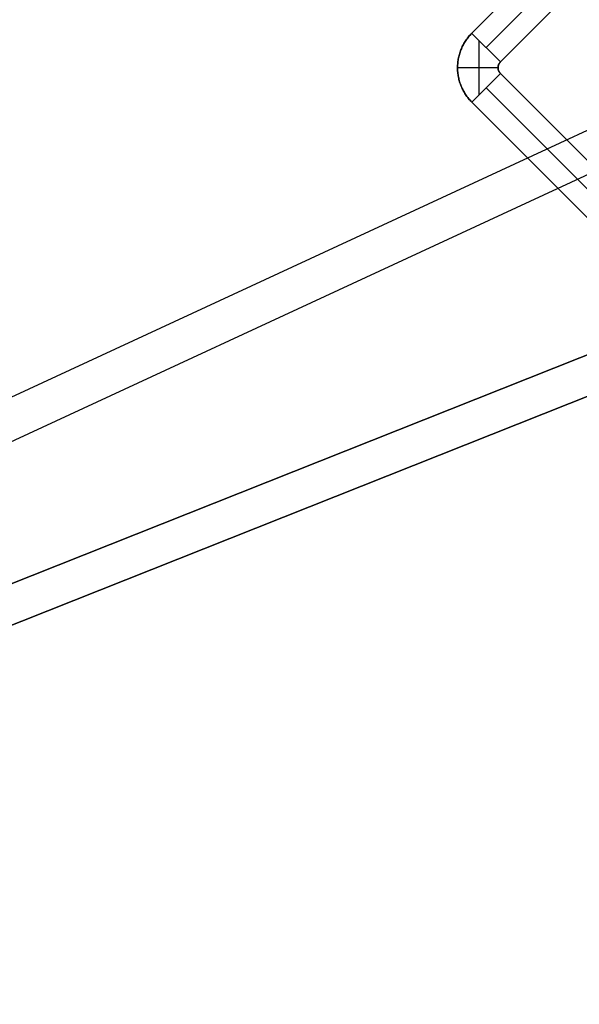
# Model space of a CAD drawing. Header units: millimetres. Extents: x -630 to 192, y -7 to 1615.
# Tile 215 of 249: x 103 to 124, y 1542 to 1578. Entities that reach past the tile are written whole.
import ezdxf

# ---------------------------------------------------------------- set-up
doc = ezdxf.new("R2010")
doc.units = ezdxf.units.MM
doc.header["$MEASUREMENT"] = 0
doc.layers.add('OVIDIO 160x80x72h', color=7, linetype='Continuous')

msp = doc.modelspace()

# ---------------------------------------------------------------- linework, layer by layer
at = {"layer": 'OVIDIO 160x80x72h', "extrusion": (-0.202852, -0.108979, 0.973126)}
for points in [[(-1333.541, 1044.89), (-1333.541, 884.234)], [(-1333.541, 884.234), (-1333.541, 1044.89)], [(-1333.245, 1044.89), (-1333.245, 884.234)], [(-1332.95, 884.234), (-1332.95, 1044.89)], [(-1332.95, 1044.89), (-1332.95, 884.234)]]:
    msp.add_lwpolyline(points, dxfattribs=at)
at = {"layer": 'OVIDIO 160x80x72h', "extrusion": (-0.235702, -0.235702, 0.942809)}
for points in [[(-1008.027, 1310.276), (-1008.027, 1419.354)], [(-1007.078, 1419.354), (-1007.078, 1310.276)], [(-1005.181, 1310.276), (-1005.181, 1419.354)], [(-1004.232, 1419.354), (-1004.232, 1310.276)], [(-973.148, 1372.889), (-973.148, 1267.481)]]:
    msp.add_lwpolyline(points, dxfattribs=at)
at = {"layer": 'OVIDIO 160x80x72h'}
for points in [[(119.704, 1577.942), (138.23, 1596.468)], [(138.23, 1596.468), (119.704, 1577.942)], [(138.761, 1595.938), (120.235, 1577.412)], [(119.971, 1577.675), (119.971, 1575.663)], [(120.678, 1576.669), (119.177, 1576.669)], [(120.765, 1576.457), (130.028, 1567.194)], [(130.028, 1567.194), (120.765, 1576.457)], [(120.235, 1575.926), (129.498, 1566.664)], [(128.967, 1566.133), (119.705, 1575.396)], [(119.705, 1575.396), (128.967, 1566.133)]]:
    msp.add_lwpolyline(points, dxfattribs=at)
at = {"layer": 'OVIDIO 160x80x72h', "extrusion": (0.000378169, 0.000378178, 1)}
for points in [[(139.291, 1595.407), (120.765, 1576.881)], [(120.765, 1576.881), (139.291, 1595.407)]]:
    msp.add_lwpolyline(points, dxfattribs=at)
at = {"layer": 'OVIDIO 160x80x72h', "extrusion": (-0.202866, -0.108989, 0.973122)}
for points in [[(-1332.536, 970.906), (-1332.536, 1028.287)], [(-1332.536, 1028.287), (-1332.536, 970.906)], [(-1331.823, 970.906), (-1331.823, 1028.287)]]:
    msp.add_lwpolyline(points, dxfattribs=at)
at = {"layer": 'OVIDIO 160x80x72h', "extrusion": (-0.202863, -0.108986, 0.973123)}
for points in [[(-1331.111, 1028.283), (-1331.111, 970.902)], [(-1331.111, 970.902), (-1331.111, 1028.283)]]:
    msp.add_lwpolyline(points, dxfattribs=at)
at = {"layer": 'OVIDIO 160x80x72h', "extrusion": (-0.108979, -0.202852, 0.973126)}
for points in [[(-593.895, 1609.352), (-593.895, 1448.697)], [(-593.895, 1448.697), (-593.895, 1609.352)], [(-593.599, 1609.352), (-593.599, 1448.697)], [(-593.304, 1448.697), (-593.304, 1609.352)], [(-593.304, 1609.352), (-593.304, 1448.697)]]:
    msp.add_lwpolyline(points, dxfattribs=at)
at = {"layer": 'OVIDIO 160x80x72h', "extrusion": (-0.046296, -0.021464, 0.998697)}
for points in [[(-1376.167, 735.265), (-1376.167, 835.776)], [(-1374.681, 734.297), (-1374.681, 835.601)]]:
    msp.add_lwpolyline(points, dxfattribs=at)
at = {"layer": 'OVIDIO 160x80x72h', "extrusion": (0.000792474, -0.000792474, 0.999999)}
for points in [[(119.704, 1577.941), (120.765, 1576.881)], [(120.765, 1576.881), (119.704, 1577.941)]]:
    msp.add_lwpolyline(points, dxfattribs=at)
at = {"layer": 'OVIDIO 160x80x72h', "extrusion": (0.999884, 0.000231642, -0.015217)}
for points in [[(1577.914, 1.693), (1567.81, 665.358)], [(1567.81, 665.358), (1577.914, 1.693)]]:
    msp.add_lwpolyline(points, dxfattribs=at)
at = {"layer": 'OVIDIO 160x80x72h', "extrusion": (0.000231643, 0.999884, 0.015217)}
for points in [[(-130.503, 639.502), (-120.4, -24.132)], [(-120.4, -24.132), (-130.503, 639.502)]]:
    msp.add_lwpolyline(points, dxfattribs=at)
at = {"layer": 'OVIDIO 160x80x72h', "extrusion": (0.000231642, 0.999884, 0.015217)}
for points in [[(-128.915, 639.526), (-118.812, -24.126)], [(-130.415, 639.504), (-120.312, -24.127)]]:
    msp.add_lwpolyline(points, dxfattribs=at)
at = {"layer": 'OVIDIO 160x80x72h', "extrusion": (5.45402e-08, 5.4543e-08, 1)}
for points in [[(120.765, 1576.457), (119.705, 1575.396)], [(119.705, 1575.396), (120.765, 1576.457)]]:
    msp.add_lwpolyline(points, dxfattribs=at)
at = {"layer": 'OVIDIO 160x80x72h', "extrusion": (0.999884, 0.000231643, -0.015217)}
for points in [[(1576.429, 1.709), (1566.326, 665.335)], [(1566.326, 665.335), (1576.429, 1.709)], [(1565.265, 665.319), (1575.368, 1.693)], [(1575.368, 1.693), (1565.265, 665.319)]]:
    msp.add_lwpolyline(points, dxfattribs=at)
at = {"layer": 'OVIDIO 160x80x72h', "extrusion": (-0.021464, -0.046296, 0.998697)}
for points in [[(-514.702, 1425.801), (-514.702, 1527.103)], [(-513.216, 1426.764), (-513.216, 1527.277)]]:
    msp.add_lwpolyline(points, dxfattribs=at)
at = {"layer": 'OVIDIO 160x80x72h', "extrusion": (0.114881, 0.045678, 0.992329)}
for points in [[(1407.934, -501.876), (1407.934, -610.791)], [(1407.247, -501.875), (1407.247, -610.791)], [(1406.103, -608.078), (1406.103, -501.222)], [(1406.103, -501.222), (1406.103, -608.078)], [(1405.646, -608.078), (1405.646, -501.222)], [(1405.646, -501.222), (1405.646, -608.078)], [(1391.393, -594.114), (1391.393, -539.71)], [(1391.164, -594.331), (1391.164, -539.14)]]:
    msp.add_lwpolyline(points, dxfattribs=at)
at = {"layer": 'OVIDIO 160x80x72h', "extrusion": (0.106919, 0.287767, 0.951713)}
for points in [[(425.409, -1207.888), (425.409, -1232.283)], [(425.409, -1232.283), (425.409, -1207.888)], [(425.321, -1208.329), (425.321, -1232.283)], [(425.234, -1208.769), (425.234, -1232.283)], [(425.234, -1232.283), (425.234, -1208.769)]]:
    msp.add_lwpolyline(points, dxfattribs=at)
at = {"layer": 'OVIDIO 160x80x72h', "extrusion": (0.999995, 0.000995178, 0.002882)}
msp.add_lwpolyline([(1552.737, 670.928), (1552.247, 669.51)], dxfattribs=at)
at = {"layer": 'OVIDIO 160x80x72h', "extrusion": (0.822072, -0.383311, -0.421035)}
for points in [[(1360.564, 399.425), (1467.296, 384.741), (1468.039, 384.639)], [(1468.039, 384.639), (1467.296, 384.741), (1360.564, 399.425)]]:
    msp.add_lwpolyline(points, dxfattribs=at)
at = {"layer": 'OVIDIO 160x80x72h', "extrusion": (0.045678, 0.114881, 0.992329)}
for points in [[(440.672, -1401.164), (440.672, -1292.248)], [(439.984, -1401.164), (439.984, -1292.249)], [(442.273, -1398.451), (442.273, -1291.595)], [(442.273, -1291.595), (442.273, -1398.451)], [(441.816, -1398.451), (441.816, -1291.595)], [(441.816, -1291.595), (441.816, -1398.451)], [(456.754, -1384.704), (456.754, -1329.513)], [(456.526, -1384.487), (456.526, -1330.083)]]:
    msp.add_lwpolyline(points, dxfattribs=at)
at = {"layer": 'OVIDIO 160x80x72h', "extrusion": (0.287767, 0.106919, 0.951713)}
for points in [[(1403.954, -410.138), (1403.954, -434.532)], [(1403.954, -434.532), (1403.954, -410.138)], [(1404.041, -410.578), (1404.041, -434.532)], [(1404.129, -411.019), (1404.129, -434.532)], [(1404.129, -434.532), (1404.129, -411.019)]]:
    msp.add_lwpolyline(points, dxfattribs=at)
at = {"layer": 'OVIDIO 160x80x72h', "extrusion": (0.166244, 0.166244, 0.97197)}
for points in [[(1006.13, -952.073), (1006.13, -983.736)], [(1006.13, -983.736), (1006.13, -952.073)]]:
    msp.add_lwpolyline(points, dxfattribs=at)
at = {"layer": 'OVIDIO 160x80x72h', "extrusion": (0.985348, -0.029521, 0.16798)}
for points in [[(1544.854, 653.202), (1545.159, 651.489)], [(1545.159, 651.489), (1544.854, 653.202)]]:
    msp.add_lwpolyline(points, dxfattribs=at)
at = {"layer": 'OVIDIO 160x80x72h'}
for points in [[(119.705, 1575.396, -0.134), (119.672, 1575.429, -0.134), (119.641, 1575.462, -0.134), (119.611, 1575.496, -0.134), (119.582, 1575.531, -0.134), (119.554, 1575.565, -0.134), (119.528, 1575.601, -0.134), (119.502, 1575.636, -0.134), (119.477, 1575.673, -0.134), (119.453, 1575.709, -0.134), (119.43, 1575.747, -0.134), (119.409, 1575.784, -0.134), (119.388, 1575.823, -0.134), (119.368, 1575.861, -0.134), (119.349, 1575.901, -0.134), (119.331, 1575.941, -0.134), (119.314, 1575.981, -0.134), (119.298, 1576.022, -0.134), (119.282, 1576.064, -0.134), (119.268, 1576.106, -0.134), (119.255, 1576.148, -0.134), (119.243, 1576.191, -0.134), (119.231, 1576.234, -0.134), (119.221, 1576.277, -0.134), (119.212, 1576.321, -0.134), (119.204, 1576.365, -0.134), (119.196, 1576.41, -0.134), (119.19, 1576.454, -0.134), (119.185, 1576.499, -0.134), (119.182, 1576.544, -0.134), (119.179, 1576.589, -0.134), (119.177, 1576.633, -0.134), (119.177, 1576.678, -0.134), (119.178, 1576.723, -0.134), (119.18, 1576.768, -0.134), (119.183, 1576.813, -0.134), (119.187, 1576.857, -0.134), (119.193, 1576.902, -0.134), (119.199, 1576.946, -0.134), (119.207, 1576.99, -0.134), (119.215, 1577.034, -0.134), (119.225, 1577.077, -0.134), (119.235, 1577.12, -0.134), (119.247, 1577.163, -0.134), (119.259, 1577.205, -0.134), (119.273, 1577.247, -0.134), (119.287, 1577.289, -0.134), (119.303, 1577.329, -0.134), (119.319, 1577.37, -0.134), (119.336, 1577.41, -0.134), (119.354, 1577.449, -0.134), (119.373, 1577.487, -0.134), (119.393, 1577.525, -0.134), (119.414, 1577.563, -0.134), (119.435, 1577.6, -0.134), (119.458, 1577.636, -0.134), (119.481, 1577.672, -0.134), (119.506, 1577.708, -0.134), (119.531, 1577.743, -0.134), (119.558, 1577.777, -0.134), (119.585, 1577.811, -0.134), (119.613, 1577.844, -0.134), (119.643, 1577.877, -0.134), (119.673, 1577.91, -0.134), (119.704, 1577.942, -0.134)], [(119.704, 1577.942, -0.134), (119.673, 1577.91, -0.134), (119.643, 1577.877, -0.134), (119.613, 1577.844, -0.134), (119.585, 1577.811, -0.134), (119.558, 1577.777, -0.134), (119.531, 1577.743, -0.134), (119.506, 1577.708, -0.134), (119.481, 1577.672, -0.134), (119.458, 1577.636, -0.134), (119.435, 1577.6, -0.134), (119.414, 1577.563, -0.134), (119.393, 1577.525, -0.134), (119.373, 1577.487, -0.134), (119.354, 1577.449, -0.134), (119.336, 1577.41, -0.134), (119.319, 1577.37, -0.134), (119.303, 1577.329, -0.134), (119.287, 1577.289, -0.134), (119.273, 1577.247, -0.134), (119.259, 1577.205, -0.134), (119.247, 1577.163, -0.134), (119.235, 1577.12, -0.134), (119.225, 1577.077, -0.134), (119.215, 1577.034, -0.134), (119.207, 1576.99, -0.134), (119.199, 1576.946, -0.134), (119.193, 1576.902, -0.134), (119.187, 1576.857, -0.134), (119.183, 1576.813, -0.134), (119.18, 1576.768, -0.134), (119.178, 1576.723, -0.134), (119.177, 1576.678, -0.134), (119.177, 1576.633, -0.134), (119.179, 1576.589, -0.134), (119.182, 1576.544, -0.134), (119.185, 1576.499, -0.134), (119.19, 1576.454, -0.134), (119.196, 1576.41, -0.134), (119.204, 1576.365, -0.134), (119.212, 1576.321, -0.134), (119.221, 1576.277, -0.134), (119.231, 1576.234, -0.134), (119.243, 1576.191, -0.134), (119.255, 1576.148, -0.134), (119.268, 1576.106, -0.134), (119.282, 1576.064, -0.134), (119.298, 1576.022, -0.134), (119.314, 1575.981, -0.134), (119.331, 1575.941, -0.134), (119.349, 1575.901, -0.134), (119.368, 1575.861, -0.134), (119.388, 1575.823, -0.134), (119.409, 1575.784, -0.134), (119.43, 1575.747, -0.134), (119.453, 1575.709, -0.134), (119.477, 1575.673, -0.134), (119.502, 1575.636, -0.134), (119.528, 1575.601, -0.134), (119.554, 1575.565, -0.134), (119.582, 1575.531, -0.134), (119.611, 1575.496, -0.134), (119.641, 1575.462, -0.134), (119.672, 1575.429, -0.134), (119.705, 1575.396, -0.134)], [(120.765, 1576.881, -0.136), (120.758, 1576.874, -0.136), (120.751, 1576.866, -0.135), (120.744, 1576.858, -0.135), (120.738, 1576.85, -0.135), (120.732, 1576.842, -0.135), (120.726, 1576.834, -0.135), (120.721, 1576.826, -0.135), (120.716, 1576.818, -0.135), (120.714, 1576.813, -0.135), (120.711, 1576.809, -0.135), (120.709, 1576.805, -0.135), (120.707, 1576.801, -0.135), (120.705, 1576.796, -0.134), (120.703, 1576.792, -0.134), (120.699, 1576.783, -0.134), (120.696, 1576.774, -0.134), (120.693, 1576.765, -0.134), (120.69, 1576.756, -0.134), (120.688, 1576.747, -0.134), (120.685, 1576.737, -0.134), (120.683, 1576.728, -0.134), (120.682, 1576.718, -0.134), (120.68, 1576.708, -0.134), (120.679, 1576.699, -0.134), (120.679, 1576.689, -0.134), (120.678, 1576.679, -0.134), (120.678, 1576.669, -0.134), (120.678, 1576.659, -0.134), (120.679, 1576.649, -0.134), (120.679, 1576.639, -0.134), (120.68, 1576.63, -0.134), (120.682, 1576.62, -0.134), (120.683, 1576.61, -0.134), (120.685, 1576.601, -0.134), (120.688, 1576.591, -0.134), (120.69, 1576.582, -0.134), (120.693, 1576.573, -0.134), (120.696, 1576.564, -0.134), (120.699, 1576.555, -0.134), (120.703, 1576.546, -0.134), (120.705, 1576.542, -0.134), (120.707, 1576.537, -0.134), (120.709, 1576.533, -0.134), (120.711, 1576.529, -0.134), (120.714, 1576.525, -0.134), (120.716, 1576.52, -0.134), (120.721, 1576.512, -0.134), (120.726, 1576.504, -0.134), (120.732, 1576.496, -0.134), (120.738, 1576.488, -0.134), (120.744, 1576.48, -0.134), (120.751, 1576.472, -0.134), (120.758, 1576.464, -0.134), (120.765, 1576.457, -0.134)], [(120.765, 1576.457, -0.134), (120.758, 1576.464, -0.134), (120.751, 1576.472, -0.134), (120.744, 1576.48, -0.134), (120.738, 1576.488, -0.134), (120.732, 1576.496, -0.134), (120.726, 1576.504, -0.134), (120.721, 1576.512, -0.134), (120.716, 1576.52, -0.134), (120.714, 1576.525, -0.134), (120.711, 1576.529, -0.134), (120.709, 1576.533, -0.134), (120.707, 1576.537, -0.134), (120.705, 1576.542, -0.134), (120.703, 1576.546, -0.134), (120.699, 1576.555, -0.134), (120.696, 1576.564, -0.134), (120.693, 1576.573, -0.134), (120.69, 1576.582, -0.134), (120.688, 1576.591, -0.134), (120.685, 1576.601, -0.134), (120.683, 1576.61, -0.134), (120.682, 1576.62, -0.134), (120.68, 1576.63, -0.134), (120.679, 1576.639, -0.134), (120.679, 1576.649, -0.134), (120.678, 1576.659, -0.134), (120.678, 1576.669, -0.134), (120.678, 1576.679, -0.134), (120.679, 1576.689, -0.134), (120.679, 1576.699, -0.134), (120.68, 1576.708, -0.134), (120.682, 1576.718, -0.134), (120.683, 1576.728, -0.134), (120.685, 1576.737, -0.134), (120.688, 1576.747, -0.134), (120.69, 1576.756, -0.134), (120.693, 1576.765, -0.134), (120.696, 1576.774, -0.134), (120.699, 1576.783, -0.134), (120.703, 1576.792, -0.134), (120.705, 1576.796, -0.134), (120.707, 1576.801, -0.135), (120.709, 1576.805, -0.135), (120.711, 1576.809, -0.135), (120.714, 1576.813, -0.135), (120.716, 1576.818, -0.135), (120.721, 1576.826, -0.135), (120.726, 1576.834, -0.135), (120.732, 1576.842, -0.135), (120.738, 1576.85, -0.135), (120.744, 1576.858, -0.135), (120.751, 1576.866, -0.135), (120.758, 1576.874, -0.136), (120.765, 1576.881, -0.136)], [(29.172, 1528.339, 681.041), (128.518, 1567.84, 667.722), (129.21, 1568.115, 667.629)], [(129.21, 1568.115, 667.629), (128.518, 1567.84, 667.722), (29.172, 1528.339, 681.041)], [(129.79, 1566.808, 668.082), (129.099, 1566.533, 668.175), (29.753, 1527.032, 681.494)], [(29.753, 1527.032, 681.494), (129.099, 1566.533, 668.175), (129.79, 1566.808, 668.082)]]:
    msp.add_polyline3d(points, dxfattribs=at)

doc.saveas('drawing.dxf')
